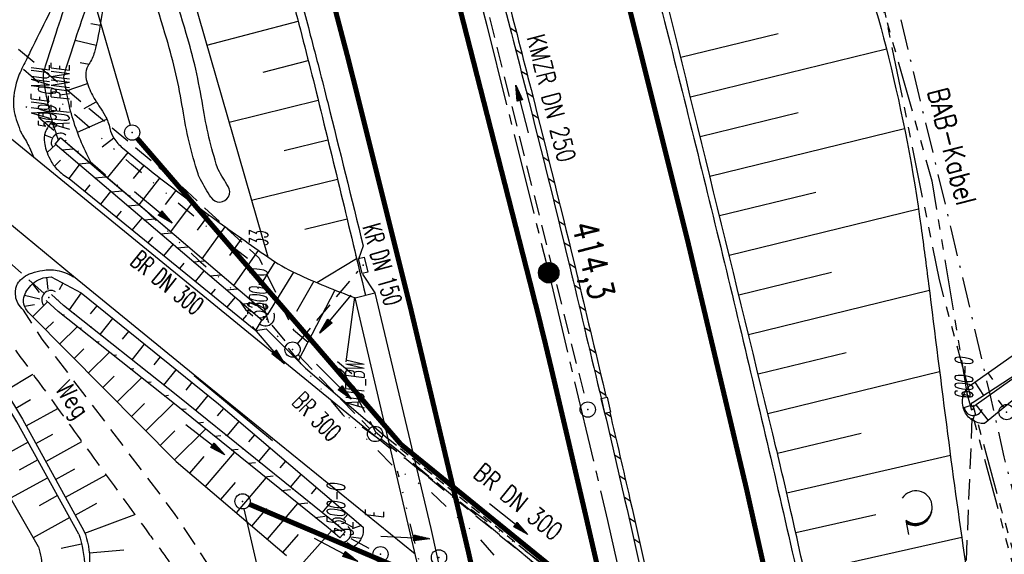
# Model space of a CAD drawing. Extents: x 447426 to 448116, y 440349 to 441552.
# Tile 62 of 96: x 447726 to 447822, y 441038 to 441090. Entities that reach past the tile are written whole.
import ezdxf
from ezdxf.enums import TextEntityAlignment as Align

# ---------------------------------------------------------------- set-up
doc = ezdxf.new("R2010")
doc.units = 0
doc.header["$LTSCALE"] = 2
doc.header["$MEASUREMENT"] = 0
for name, pattern in [('ACHSE', [5.5, 4, -0.5, 0.5, -0.5]), ('AUSGEZOGEN', [0]), ('BAB-FM2', [2.6, 1.5, -0.5, 0.1, -0.5]), ('GESTRICH-X2', [1.5, 1, -0.5]), ('GESTRICHELT', [0.75, 0.5, -0.25]), ('GETRENNTX3', [3.25, 1, -0.75, 0, -0.75, 0, -0.75]), ('PHANTOMX2', [5, 2.5, -0.5, 0.5, -0.5, 0.5, -0.5])]:
    doc.linetypes.add(name, pattern=pattern)
doc.layers.get('0').update_dxf_attribs({"linetype": 'AUSGEZOGEN'})
for name, color, linetype in [('208-GRENZL-BAB', 7, 'AUSGEZOGEN'), ('208-GRENZP-BAB', 7, 'AUSGEZOGEN'), ('ACHSETOP', 250, 'ACHSE'), ('ANMERKUNG', 7, 'CONTINUOUS'), ('BAB_FM', 5, 'BAB-FM2'), ('BAUWOTOP', 250, 'AUSGEZOGEN'), ('BAUWUTOP', 250, 'GESTRICHELT'), ('BOESCHG', 250, 'AUSGEZOGEN'), ('DB-Andere_Planer', 15, 'CONTINUOUS'), ('DURCHL', 200, 'GESTRICH-X2'), ('FBRTOP', 250, 'AUSGEZOGEN'), ('GRABEN', 250, 'AUSGEZOGEN'), ('HEKT_B', 250, 'CONTINUOUS'), ('KANAL', 7, 'GESTRICH-X2'), ('Lichtwellenleiter COLT', 46, 'PHANTOMX2'), ('Lichtwellenleiter GLH', 46, 'PHANTOMX2'), ('MULDE', 250, 'AUSGEZOGEN'), ('PFEIL', 7, 'CONTINUOUS'), ('PFEILTOP', 200, 'AUSGEZOGEN'), ('Rinne', 200, 'CONTINUOUS'), ('SCHLITZRINNE', 200, 'AUSGEZOGEN'), ('SCHSYMBOL', 200, 'AUSGEZOGEN'), ('STRASSE', 250, 'AUSGEZOGEN'), ('STROMLTG', 4, 'AUSGEZOGEN'), ('TELEKOM', 4, 'GETRENNTX3'), ('TEXTO', 4, 'CONTINUOUS'), ('WALD', 8, 'AUSGEZOGEN'), ('WEG', 250, 'GESTRICH-X2')]:
    doc.layers.add(name, color=color, linetype=linetype)
doc.styles.add('ROMANS', font='romans.shx', dxfattribs={"width": 0.8})

# ---------------------------------------------------------------- blocks, each defined once
blk = doc.blocks.new('DL')
at = {"color": 0}
blk.add_arc((-0.311, 0.025), 0.91, 282.5363, 77.4637, dxfattribs=at)
blk.add_point((0.597, 0.003), dxfattribs=at)
blk = doc.blocks.new('*X15')
at = {"color": 0}
for p, q in [((212.234, 257.394), (213.242, 258.402)), ((212.236, 257.466), (213.169, 258.4)), ((212.237, 257.326), (213.31, 258.399)), ((212.244, 257.262), (213.373, 258.392)), ((212.244, 257.545), (213.09, 258.391)), ((212.254, 257.202), (213.434, 258.381)), ((212.261, 257.633), (213.003, 258.375)), ((212.268, 257.145), (213.491, 258.368)), ((212.284, 257.09), (213.545, 258.351)), ((212.29, 257.732), (212.903, 258.346)), ((212.303, 257.038), (213.597, 258.333)), ((212.324, 256.988), (213.647, 258.312)), ((212.343, 257.856), (212.779, 258.293)), ((212.347, 256.941), (213.694, 258.288)), ((212.372, 256.895), (213.74, 258.263)), ((212.399, 256.852), (213.783, 258.236)), ((212.428, 256.81), (213.825, 258.207)), ((212.459, 256.77), (213.865, 258.176)), ((212.492, 256.732), (213.903, 258.143)), ((212.526, 256.696), (213.939, 258.109)), ((212.563, 256.662), (213.974, 258.073)), ((212.601, 256.629), (214.006, 258.035)), ((212.64, 256.598), (214.037, 257.995)), ((212.682, 256.569), (214.066, 257.953)), ((212.726, 256.542), (214.093, 257.91)), ((212.771, 256.517), (214.119, 257.864)), ((212.819, 256.493), (214.142, 257.817)), ((212.868, 256.472), (214.163, 257.767)), ((212.92, 256.454), (214.182, 257.715)), ((212.975, 256.437), (214.198, 257.661)), ((213.032, 256.424), (214.211, 257.603)), ((213.092, 256.414), (214.222, 257.543)), ((213.156, 256.407), (214.229, 257.479)), ((213.224, 256.404), (214.232, 257.412)), ((213.296, 256.406), (214.23, 257.339)), ((213.375, 256.414), (214.222, 257.26)), ((213.463, 256.43), (214.205, 257.173)), ((213.563, 256.46), (214.176, 257.073)), ((213.686, 256.512), (214.123, 256.949))]:
    blk.add_line(p, q, dxfattribs=at)
blk = doc.blocks.new('SRMAST2')
at = {"color": 0}
blk.add_circle((0, 0), 0.999, dxfattribs=at)
blk.add_point((0, 0), dxfattribs=at)
blk.add_blockref('*X15', (-213.233, -257.403))
blk = doc.blocks.new('30')
at = {"color": 0}
for p, q in [((-0.75, -0.29), (-0.75, 0.293)), ((-0.75, 0.293), (0.753, 0.293)), ((0.753, 0.293), (0.753, -0.29)), ((0.753, -0.29), (-0.75, -0.29))]:
    blk.add_line(p, q, dxfattribs=at)
blk.add_point((0, 0), dxfattribs=at)
blk = doc.blocks.new('42')
at = {"color": 0}
blk.add_arc((-0.025, -0.311), 0.91, 12.5363, 167.4637, dxfattribs=at)
blk.add_point((0, 0), dxfattribs=at)
blk = doc.blocks.new('GST')
at = {"color": 0}
blk.add_circle((0, 0), 0.75, dxfattribs=at)
blk.add_point((0, 0), dxfattribs=at)
blk = doc.blocks.new('10')
blk.add_blockref('GST', (0, 0))
blk = doc.blocks.new('40')
at = {"color": 0}
blk.add_arc((0.025, 0.311), 0.91, 192.5363, 347.4637, dxfattribs=at)
blk.add_point((0, 0), dxfattribs=at)
blk = doc.blocks.new('PFEIL2')
at = {"color": 0}
for p, q in [((0.88, 0.002), (-2.401, -0.012)), ((0.881, -0.271), (0.879, 0.276)), ((0.879, 0.276), (2.429, 0.009)), ((0.911, 0.27), (0.879, 0.265)), ((0.965, 0.261), (0.879, 0.246)), ((1.019, 0.252), (0.879, 0.228)), ((1.073, 0.242), (0.879, 0.209)), ((1.127, 0.233), (0.879, 0.191)), ((1.181, 0.224), (0.879, 0.172)), ((1.235, 0.214), (0.879, 0.154)), ((1.289, 0.205), (0.879, 0.135)), ((1.343, 0.196), (0.879, 0.117)), ((1.397, 0.187), (0.879, 0.098)), ((1.451, 0.177), (0.879, 0.08)), ((1.505, 0.168), (0.879, 0.061)), ((1.559, 0.159), (0.88, 0.043)), ((1.613, 0.149), (0.88, 0.024)), ((1.668, 0.14), (0.88, 0.006)), ((1.722, 0.131), (0.88, -0.013)), ((1.776, 0.121), (0.88, -0.031)), ((1.83, 0.112), (0.88, -0.05)), ((1.884, 0.103), (0.88, -0.068)), ((1.938, 0.094), (0.88, -0.087)), ((1.992, 0.084), (0.88, -0.105)), ((2.046, 0.075), (0.88, -0.124)), ((2.1, 0.066), (0.88, -0.142)), ((2.154, 0.056), (0.88, -0.161)), ((2.208, 0.047), (0.88, -0.179)), ((2.262, 0.038), (0.881, -0.198)), ((2.316, 0.029), (0.881, -0.216)), ((2.37, 0.019), (0.881, -0.235)), ((2.424, 0.01), (0.881, -0.253)), ((2.429, 0.009), (0.881, -0.271))]:
    blk.add_line(p, q, dxfattribs=at)
blk = doc.blocks.new('LW')
at = {"color": 0}
blk.add_line((1.183, 0.003), (2.575, 0.003), dxfattribs=at)
for centre, radius, start, end in [((0.065, 1.189), 1.6, 312.72017, 226.72491), ((0.169, 1.08), 1.681, 321.19916, 68.98443), ((0.083, 1.129), 1.668, 319.29157, 65.21007)]:
    blk.add_arc(centre, radius, start, end, dxfattribs=at)

msp = doc.modelspace()

# ---------------------------------------------------------------- hatches: boundary and pattern name
at = {"layer": 'PFEILTOP'}
h = msp.add_hatch(dxfattribs=at)
h.set_pattern_fill('_USER', color=256, scale=1.5, angle=45, style=0, pattern_type=0)
h.set_pattern_definition([(4.578, (447737.4834, 441071.9533), (-0.11972, 1.49521), [])])
edge = h.paths.add_edge_path()
edge.add_line((447749.584, 441060.596), (447740.409, 441068.411))
edge.add_line((447740.409, 441068.411), (447729.245, 441077.918))
edge.add_line((447729.245, 441077.918), (447729.763, 441078.528))
edge.add_line((447729.763, 441078.528), (447732.893, 441075.862))
edge.add_line((447732.893, 441075.862), (447740.927, 441069.021))
edge.add_arc((447740.668, 441068.716), 0.4, 49.573, 49.58309, ccw=False)
edge.add_line((447740.927, 441069.02), (447750.102, 441061.204))
edge.add_line((447750.102, 441061.204), (447749.584, 441060.596))
h = msp.add_hatch(dxfattribs=at)
h.set_pattern_fill('_USER', color=256, scale=1.5, angle=45, style=0, pattern_type=0)
h.set_pattern_definition([(6.3183, (447736.0717, 441057.3129), (-0.16508, 1.49089), [])])
edge = h.paths.add_edge_path()
edge.add_line((447757.216, 441039.257), (447756.049, 441040.241))
edge.add_line((447756.049, 441040.241), (447740.794, 441052.546))
edge.add_line((447740.794, 441052.546), (447729.543, 441061.471))
edge.add_line((447729.543, 441061.471), (447728.349, 441062.566))
edge.add_line((447757.732, 441039.869), (447756.559, 441040.859))
edge.add_line((447756.559, 441040.859), (447741.294, 441053.17))
edge.add_line((447741.294, 441053.17), (447730.063, 441062.079))
edge.add_line((447730.063, 441062.079), (447728.891, 441063.156))
edge.add_line((447757.216, 441039.257), (447757.732, 441039.869))

# ---------------------------------------------------------------- linework, layer by layer
at = {"layer": '208-GRENZL-BAB', "flags": 128}
for points in [[(447714.159, 441157.03), (447736.6, 441079.77)], [(447776.612, 440917.071), (447747.818, 441042.12)]]:
    msp.add_lwpolyline(points, dxfattribs=at)
at = {"layer": '208-GRENZL-BAB', "const_width": 0.5, "flags": 128}
for points in [[(447737.3, 441078.483), (447763.213, 441048.428)], [(447809.552, 441010.769), (447763.213, 441048.428)], [(447748.34, 441042.557), (447765.728, 441035.17)]]:
    msp.add_lwpolyline(points, dxfattribs=at)
at = {"layer": 'ACHSETOP'}
msp.add_lwpolyline([(447712.307, 441280.452), (447720.757, 441256.924), (447728.915, 441233.292), (447736.778, 441209.561), (447744.346, 441185.734), (447751.617, 441161.815), (447758.59, 441137.808), (447765.265, 441113.715), (447771.64, 441089.542), (447777.713, 441065.291), (447783.485, 441040.967), (447788.955, 441016.572), (447794.121, 440992.112), (447798.982, 440967.589), (447803.539, 440943.008), (447807.789, 440918.373), (447810.001, 440904.772), (447811.764, 440893.69), (447815.693, 440869.001), (447819.621, 440844.312)], dxfattribs=at)
at = {"layer": 'BAB_FM', "flags": 128}
msp.add_lwpolyline([(447730.352, 441308.6), (447748.528, 441261.727), (447769.739, 441212.717), (447772.85, 441205.312), (447789.544, 441168.65), (447798.572, 441147.478), (447801.986, 441132.863), (447817.215, 441069.618), (447821.101, 441053.066), (447822.416, 441047.212), (447838.278, 440985.497), (447840.618, 440973.727), (447841.446, 440971.274), (447846.499, 440920.703), (447851.892, 440870.118), (447856.667, 440820.25), (447861.64, 440770.414), (447867.403, 440720.703), (447868.826, 440710.985), (447874.647, 440671.227), (447882.879, 440621.907), (447892, 440572.729), (447901.318, 440523.582), (447909.441, 440481.333), (447910.341, 440474.312)], dxfattribs=at)
at = {"layer": 'BAUWOTOP'}
for p, q in [((447758.719, 441062.829), (447760.642, 441063.301)), ((447767.541, 441025.048), (447758.719, 441062.829)), ((447760.642, 441063.301), (447766.14, 441040.169)), ((447766.14, 441040.169), (447769.459, 441025.427))]:
    msp.add_line(p, q, dxfattribs=at)
at = {"layer": 'BAUWUTOP'}
msp.add_line((447761.988, 441048.979), (447809.754, 441010.091), dxfattribs=at)
at = {"layer": 'BOESCHG'}
for p, q in [((447732.745, 441089.751), (447733.675, 441089.59)), ((447744.149, 441087.63), (447753.104, 441089.987)), ((447753.102, 441089.986), (447753.104, 441089.987)), ((447731.215, 441088.119), (447733.274, 441087.631)), ((447800.263, 441088.746), (447790.687, 441086.402)), ((447810.882, 441087.226), (447791.638, 441082.517)), ((447731.688, 441085.91), (447732.572, 441085.774)), ((447749.669, 441084.987), (447754.105, 441086.114)), ((447754.034, 441086.391), (447754.035, 441086.391)), ((447754.034, 441086.391), (447754.035, 441086.391)), ((447754.104, 441086.114), (447754.105, 441086.114)), ((447730.338, 441083.156), (447732.419, 441083.861)), ((447732.09, 441081.423), (447733.285, 441082.064)), ((447746.32, 441080.074), (447755.075, 441082.233)), ((447755.004, 441082.511), (447755.006, 441082.511)), ((447755.004, 441082.511), (447755.006, 441082.511)), ((447755.073, 441082.233), (447755.075, 441082.233)), ((447731.432, 441079.085), (447734.326, 441080.36)), ((447802.202, 441080.983), (447792.588, 441078.631)), ((447812.652, 441079.42), (447793.539, 441074.746)), ((447728.207, 441078.808), (447728.892, 441078.558)), ((447735.01, 441078.491), (447733.868, 441077.607)), ((447751.725, 441077.296), (447756.029, 441078.349)), ((447755.96, 441078.627), (447755.961, 441078.627)), ((447755.96, 441078.627), (447755.961, 441078.627)), ((447756.028, 441078.349), (447756.029, 441078.349)), ((447728.452, 441077.105), (447729.305, 441077.867)), ((447729.185, 441075.733), (447729.757, 441076.334)), ((447734.376, 441074.6), (447736.419, 441077.085)), ((447730.615, 441074.53), (447731.635, 441075.883)), ((447736.95, 441074.551), (447737.971, 441075.825)), ((447737.483, 441071.953), (447739.539, 441074.583)), ((447748.522, 441072.41), (447756.977, 441074.463)), ((447756.907, 441074.74), (447756.909, 441074.741)), ((447756.907, 441074.74), (447756.909, 441074.741)), ((447756.975, 441074.462), (447756.977, 441074.463)), ((447732.166, 441073.268), (447732.686, 441073.907)), ((447740.081, 441071.995), (447741.123, 441073.361)), ((447733.718, 441072.006), (447734.728, 441073.249)), ((447803.939, 441073.171), (447794.489, 441070.86)), ((447740.595, 441069.303), (447742.72, 441072.158)), ((447814.03, 441071.518), (447795.438, 441066.975)), ((447735.27, 441070.744), (447735.761, 441071.348)), ((447736.822, 441069.482), (447737.775, 441070.655)), ((447743.241, 441069.475), (447744.331, 441070.972)), ((447753.77, 441069.576), (447757.917, 441070.575)), ((447757.849, 441070.853), (447757.85, 441070.853)), ((447757.849, 441070.853), (447757.85, 441070.853)), ((447757.916, 441070.575), (447757.917, 441070.575)), ((447743.698, 441066.66), (447745.953, 441069.802)), ((447738.373, 441068.221), (447738.836, 441068.789)), ((447746.409, 441066.994), (447747.58, 441068.64)), ((447739.925, 441066.959), (447740.821, 441068.06)), ((447746.78, 441064.035), (447749.212, 441067.484)), ((447754.929, 441064.322), (447758.85, 441066.685)), ((447758.782, 441066.963), (447758.784, 441066.964)), ((447758.848, 441066.685), (447758.85, 441066.685)), ((447741.477, 441065.697), (447741.91, 441066.23)), ((447749.669, 441064.469), (447750.86, 441066.351)), ((447728.409, 441064.845), (447728.538, 441063.63)), ((447743.029, 441064.436), (447743.866, 441065.466)), ((447752.641, 441065.355), (447750.089, 441061.189)), ((447752.604, 441065.374), (447752.604, 441065.374)), ((447805.484, 441065.311), (447796.388, 441063.089)), ((447727.022, 441064.198), (447727.676, 441063.362)), ((447729.985, 441064.272), (447729.653, 441063.606)), ((447744.581, 441063.174), (447744.985, 441063.671)), ((447754.643, 441064.446), (447752.962, 441061.478)), ((447754.422, 441064.541), (447754.423, 441064.543)), ((447756.266, 441063.766), (447756.266, 441063.767)), ((447726.252, 441063.103), (447727.735, 441062.724)), ((447731.809, 441063.301), (447730.628, 441061.631)), ((447746.133, 441061.912), (447746.912, 441062.871)), ((447756.717, 441063.586), (447753.126, 441056.642)), ((447758.643, 441062.904), (447757.8, 441056.533)), ((447758.131, 441063.043), (447758.131, 441063.045)), ((447815.092, 441063.539), (447797.337, 441059.203)), ((447726.24, 441061.995), (447727.234, 441062.157)), ((447727.048, 441060.994), (447728.504, 441062.424)), ((447732.729, 441061.257), (447733.366, 441062.045)), ((447733.66, 441059.226), (447734.922, 441060.789)), ((447747.684, 441060.651), (447748.06, 441061.112)), ((447728.309, 441059.718), (447729.075, 441060.476)), ((447729.716, 441058.297), (447731.419, 441059.982)), ((447748.945, 441059.627), (447749.557, 441060.618)), ((447735.852, 441058.758), (447736.477, 441059.532)), ((447736.794, 441056.74), (447738.033, 441058.275)), ((447731.123, 441056.875), (447732.06, 441057.803)), ((447732.53, 441055.454), (447734.576, 441057.478)), ((447738.975, 441056.258), (447739.589, 441057.019)), ((447806.94, 441057.43), (447798.286, 441055.318)), ((447724.35, 441053.701), (447727.055, 441055.338)), ((447733.937, 441054.032), (447735.046, 441055.13)), ((447735.344, 441052.611), (447737.732, 441054.975)), ((447739.927, 441054.254), (447741.145, 441055.762)), ((447816.103, 441055.548), (447799.234, 441051.432)), ((447821.318, 441054.812), (447820.854, 441055.474)), ((447742.097, 441053.758), (447742.701, 441054.506)), ((447819.544, 441054.554), (447820.398, 441053.253)), ((447743.05, 441051.754), (447744.257, 441053.249)), ((447818.481, 441053.357), (447819.111, 441053.162)), ((447725.386, 441051.99), (447726.811, 441052.852)), ((447736.751, 441051.19), (447738.031, 441052.456)), ((447738.159, 441049.768), (447740.888, 441052.47)), ((447818.423, 441052.036), (447819.202, 441052.278)), ((447819.662, 441052.312), (447820.868, 441050.774)), ((447821.838, 441052.778), (447822.417, 441052.04)), ((447726.396, 441050.264), (447729.501, 441051.974)), ((447745.185, 441051.254), (447745.802, 441051.979)), ((447819.387, 441050.779), (447819.534, 441051.331)), ((447746.125, 441049.274), (447747.325, 441050.682)), ((447727.36, 441048.512), (447729.024, 441049.428)), ((447739.566, 441048.347), (447741.01, 441049.777)), ((447740.973, 441046.926), (447744.021, 441049.943)), ((447748.265, 441048.701), (447748.847, 441049.385)), ((447808.402, 441049.512), (447800.178, 441047.545)), ((447726.595, 441048.67), (447722.873, 441046.62)), ((447728.325, 441046.76), (447731.872, 441048.713)), ((447742.482, 441045.614), (447743.888, 441047.265)), ((447744.004, 441044.317), (447746.852, 441047.659)), ((447749.24, 441046.762), (447750.37, 441048.088)), ((447817.164, 441047.34), (447801.091, 441043.65)), ((447727.56, 441046.918), (447725.715, 441045.902)), ((447751.345, 441046.149), (447751.892, 441046.792)), ((447729.29, 441045.008), (447731.174, 441046.046)), ((447730.255, 441043.256), (447734.244, 441045.453)), ((447752.354, 441044.25), (447753.415, 441045.495)), ((447728.525, 441045.166), (447724.868, 441043.152)), ((447745.526, 441043.02), (447746.968, 441044.712)), ((447747.048, 441041.722), (447749.967, 441045.147)), ((447729.49, 441043.414), (447727.678, 441042.416)), ((447754.424, 441043.596), (447754.937, 441044.198)), ((447731.22, 441041.504), (447733.325, 441042.664)), ((447750.093, 441039.128), (447753.081, 441042.635)), ((447755.469, 441041.737), (447756.46, 441042.901)), ((447732.156, 441039.739), (447737.075, 441041.564)), ((447748.571, 441040.425), (447750.047, 441042.158)), ((447757.5, 441041.038), (447757.983, 441041.604)), ((447809.842, 441041.526), (447801.975, 441039.749)), ((447730.679, 441041.253), (447727.096, 441039.28)), ((447759.32, 441040.464), (447758.426, 441040.145)), ((447731.419, 441039.911), (447731.419, 441039.91)), ((447751.615, 441037.831), (447753.127, 441039.605)), ((447753.38, 441036.601), (447756.39, 441039.954)), ((447731.836, 441038.656), (447729.833, 441038.23)), ((447758.523, 441038.391), (447757.927, 441038.791)), ((447759.309, 441039.212), (447758.298, 441039.318)), ((447818.269, 441039.31), (447802.854, 441035.847)), ((447732.597, 441037.795), (447735.983, 441038.102))]:
    msp.add_line(p, q, dxfattribs=at)
for points in [[(447805.833, 441022.469, 0.00144), (447801.359, 441042.478, 0.004105), (447799.712, 441049.477, 0.000262), (447787.32, 441100.151, 0.0033), (447786.306, 441104.173, 0.004559), (447779.689, 441128.781, 0.002503), (447773.072, 441152.074, 0.002293)], [(447742.136, 441130.75, -0.000547), (447743.505, 441125.819, -0.001951), (447743.937, 441124.232, -0.000096), (447752.597, 441091.893, -0.004821), (447754.876, 441083.034, -0.002301), (447759.71, 441063.072)], [(447733.716, 441099.154, -0.012921), (447733.972, 441097.784, -0.029089), (447734.035, 441097.167, -0.008853), (447734.089, 441095.031, -0.01078), (447734.064, 441093.276, -0.028833), (447733.78, 441090.241, -0.025958), (447733.098, 441086.926, -0.089066), (447732.558, 441085.756, 0.132356), (447732.26, 441084.932, 0.096916), (447732.357, 441084.047, 0.05159), (447733.013, 441082.521, 0.027209), (447733.615, 441081.569, -0.029766), (447734.16, 441080.695, -0.074782), (447734.615, 441079.448, 0.096278), (447735.01, 441078.491, 0.073689)], [(447728.957, 441080.172, 0.096486), (447728.279, 441079.053, 0.129212), (447728.185, 441078.073, 0.041738), (447728.37, 441077.333, 0.032414), (447728.746, 441076.427, 0.080139), (447729.464, 441075.417, 0.068279), (447730.615, 441074.53)], [(447735.01, 441078.491, 0.073689), (447735.853, 441077.551, 0.011908), (447741.953, 441072.731, 0.00508), (447745.051, 441070.45, 0.00314), (447750.121, 441066.843, 0.04384), (447752.938, 441065.214, 0.022782), (447758.719, 441062.829)], [(447726.903, 441061.14, -0.132792), (447726.24, 441061.995, -0.164386), (447726.179, 441062.874, -0.077854), (447726.465, 441063.53, -0.063968), (447727.022, 441064.198, -0.098433), (447727.831, 441064.696, -0.090295), (447728.849, 441064.877)], [(447731.579, 441039.619, -0.059963), (447732.155, 441036.419, -0.077272), (447731.913, 441033.901, -0.029071), (447731.047, 441031.182, -0.051833), (447730.321, 441029.752, -0.077071), (447728.297, 441027.478, -0.07451), (447725.599, 441025.858, -0.039704), (447722.622, 441024.895, -0.033558), (447718.973, 441024.283, -0.026696), (447716.413, 441024.166, -0.040895), (447714.746, 441024.315, -0.109786), (447712.523, 441025.228, -0.081887), (447710.227, 441027.463, -0.042524), (447709.112, 441029.28, -0.020055), (447707.249, 441033.391, -0.042456), (447704.583, 441041.996, -0.081561), (447704.334, 441046.701, -0.046452), (447704.806, 441048.997, -0.038341), (447705.838, 441051.64, -0.058329), (447706.688, 441052.979, -0.04101), (447708.246, 441054.606)], [(447820.512, 441050.483, -0.150141), (447819.312, 441050.826, -0.150141), (447818.511, 441051.784, -0.168877), (447818.422, 441053.177, -0.168877), (447819.217, 441054.325)], [(447727.604, 441038.398, -0.059963), (447728.004, 441036.176, -0.077272), (447727.884, 441034.93, -0.029071), (447727.165, 441032.671, -0.051833), (447726.828, 441032.008, -0.077071), (447725.651, 441030.687, -0.07451), (447724.01, 441029.701, -0.039704), (447721.66, 441028.941, -0.033558), (447718.561, 441028.421, -0.026696), (447716.445, 441028.324, -0.040895), (447715.454, 441028.413, -0.109786), (447714.9, 441028.64, -0.081887), (447713.573, 441029.931, -0.042524), (447712.828, 441031.146, -0.020055), (447711.102, 441034.954, -0.042456), (447708.645, 441042.885, -0.081561), (447708.467, 441046.245, -0.046452), (447708.784, 441047.785, -0.038341), (447709.584, 441049.835, -0.058329), (447709.916, 441050.358, -0.013068), (447710.242, 441050.739, -0.04101)], [(447759.484, 441040.324, -0.075707), (447759.481, 441039.755, -0.075707), (447759.309, 441039.212, -0.076467), (447758.979, 441038.741, -0.076467), (447758.523, 441038.391)]]:
    msp.add_lwpolyline(points, format="xyb", dxfattribs=at)
for points in [[(447727.13, 441151.099), (447726.853, 441149.963), (447731.733, 441133.122), (447736.941, 441112.195), (447741.656, 441096.306), (447750.121, 441066.843)], [(447730.615, 441074.53), (447748.945, 441059.627)], [(447728.849, 441064.877), (447731.809, 441063.301)], [(447819.217, 441054.325), (447825.787, 441058.931), (447833.693, 441064.522)], [(447731.809, 441063.301), (447745.286, 441052.417), (447759.484, 441040.324)], [(447835.641, 441062.876), (447827.592, 441056.272), (447820.512, 441050.483)], [(447726.903, 441061.14), (447741.137, 441046.761), (447751.964, 441037.535)], [(447727.604, 441038.398), (447721.784, 441048.511), (447714.821, 441060.009)], [(447748.945, 441059.627), (447749.981, 441059.795), (447753.843, 441055.923), (447761.953, 441048.977)]]:
    msp.add_lwpolyline(points, dxfattribs=at)
at = {"layer": 'BOESCHG', "flags": 128}
for points in [[(447789.955, 441141.654, 0.000313), (447790.641, 441139.861, 0.001636), (447790.773, 441139.519, 0.010062), (447799.779, 441117.767, -0.013365), (447806.452, 441101.345, -0.029103), (447811.081, 441086.437, -0.02669), (447814.286, 441069.722, -0.002913), (447815.01, 441064.193, 0.001094), (447816.885, 441049.47, 0.004343), (447818.758, 441035.935, 0.002903), (447821.853, 441015.732)], [(447718.872, 441062.753), (447726.042, 441050.907), (447732.071, 441039.96, -0.209279), (447731.913, 441033.901)]]:
    msp.add_lwpolyline(points, format="xyb", dxfattribs=at)
for points in [[(447731.579, 441039.619), (447725.499, 441050.658), (447718.386, 441062.402)], [(447758.523, 441038.391), (447765.305, 441034.623)]]:
    msp.add_lwpolyline(points, dxfattribs=at)
at = {"layer": 'BOESCHG'}
msp.add_arc((447819.385, 441052.358), 0.2, 118.1727, 297.42855, dxfattribs=at)
at = {"layer": 'DB-Andere_Planer', "linetype": 'Continuous'}
for p, q in [((447758.374, 441055.37), (447756.971, 441056.531)), ((447742.891, 441055.202), (447750.595, 441048.826))]:
    msp.add_line(p, q, dxfattribs=at)
at = {"layer": 'DURCHL'}
for p, q in [((447728.17, 441063.257), (447722.901, 441067.928)), ((447753.031, 441058.313), (447759, 441065.438)), ((447750.531, 441060.156), (447752.063, 441058.313)), ((447817.375, 441004.063), (447819.313, 441051.125)), ((447758.281, 441039.188), (447760.531, 441038))]:
    msp.add_line(p, q, dxfattribs=at)
at = {"layer": 'FBRTOP'}
for p, q in [((447759.495, 441067.922), (447759.04, 441066.635)), ((447759.44, 441065.156), (447760.653, 441063.308))]:
    msp.add_line(p, q, dxfattribs=at)
at = {"layer": 'FBRTOP', "const_width": 0.5}
for points in [[(447725.454, 441285.266), (447733.962, 441261.574), (447742.177, 441237.778), (447750.095, 441213.882), (447757.715, 441189.889), (447765.037, 441165.804), (447772.059, 441141.63), (447778.78, 441117.369), (447785.199, 441093.028), (447791.315, 441068.608), (447797.127, 441044.115), (447802.635, 441019.55), (447807.837, 440994.92), (447812.732, 440970.226), (447817.32, 440945.474), (447821.597, 440920.687), (447823.823, 440906.995), (447825.59, 440895.89), (447829.519, 440871.201), (447833.447, 440846.512), (447841.305, 440797.133)], [(447699.16, 441275.638), (447707.552, 441252.274), (447715.653, 441228.806), (447723.461, 441205.24), (447730.977, 441181.579), (447738.197, 441157.826), (447745.121, 441133.986), (447751.75, 441110.061), (447758.081, 441086.056), (447764.111, 441061.974), (447769.843, 441037.819), (447775.275, 441013.594), (447780.405, 440989.304), (447785.232, 440964.952), (447789.758, 440940.542), (447793.981, 440916.059), (447796.179, 440902.549), (447797.938, 440891.49), (447801.867, 440866.801), (447805.795, 440842.112)]]:
    msp.add_lwpolyline(points, dxfattribs=at)
at = {"layer": 'FBRTOP'}
for points in [[(447732.564, 441274.458, -0.001549), (447736.792, 441262.571, -0.00155), (447740.949, 441250.649, -0.001555), (447745.019, 441238.739, -0.001556), (447749.015, 441226.804, -0.001552), (447752.948, 441214.808, -0.001551), (447756.805, 441202.795, -0.001553), (447760.58, 441190.779, -0.001556), (447764.284, 441178.731, -0.001556), (447767.913, 441166.658, -0.001552), (447771.466, 441154.566, -0.001551), (447774.945, 441142.449, -0.00155), (447778.346, 441130.319, -0.001548), (447781.676, 441118.152, -0.001557), (447784.933, 441105.955, -0.001561), (447788.105, 441093.775, -0.001558), (447791.2, 441081.575, -0.001553), (447794.229, 441069.319, -0.001544), (447797.181, 441057.048, -0.001548), (447800.05, 441044.789, -0.001554), (447802.844, 441032.508, -0.003392), (447804.094, 441026.818, -0.001557)], [(447742.635, 441131.648, -0.000728), (447745.377, 441121.974, -0.001732), (447747.994, 441112.563, -0.002521), (447748.139, 441112.025, -0.000058), (447754.305, 441088.617, -0.002936), (447756.008, 441081.991, -0.001385), (447759.495, 441067.922)]]:
    msp.add_lwpolyline(points, format="xyb", dxfattribs=at)
at = {"layer": 'FBRTOP', "const_width": 0.5, "flags": 128}
msp.add_lwpolyline([(447723.719, 441242.569, -0.001756), (447731.02, 441220.901, -0.004345), (447733.863, 441212.109, -0.000176), (447748.041, 441166.875, -0.002653), (447748.966, 441163.865, -0.003786), (447755.816, 441140.502, -0.003621), (447762.615, 441115.973, -0.002929), (447763.557, 441112.393, -0.000215), (447776.062, 441063.623, -0.004583), (447778.026, 441055.647, -0.001718), (447782.997, 441034.3)], format="xyb", dxfattribs=at)
at = {"layer": 'GRABEN', "flags": 128}
for points in [[(447819.291, 441052.534), (447826.923, 441057.488), (447835.281, 441063.721)], [(447819.477, 441052.18), (447826.923, 441057.488)]]:
    msp.add_lwpolyline(points, dxfattribs=at)
at = {"layer": 'KANAL'}
for p, q in [((447768.969, 441101.969), (447781.375, 441052.594)), ((447753.031, 441058.313), (447759, 441065.438)), ((447750.531, 441060.156), (447752.063, 441058.313)), ((447753.094, 441057.219), (447760.125, 441050)), ((447817.375, 441004.063), (447819.313, 441051.125)), ((447761.25, 441049), (447782.531, 441031.719)), ((447758.281, 441039.188), (447760.531, 441038))]:
    msp.add_line(p, q, dxfattribs=at)
at = {"layer": 'Lichtwellenleiter COLT', "flags": 128}
msp.add_lwpolyline([(447672.398, 441511.088), (447673.43, 441498.26), (447664.89, 441495.23), (447661.03, 441486.35), (447675.09, 441449.74), (447687.91, 441416.57), (447692.3, 441403.5), (447701.96, 441375.5), (447703.056, 441372.658), (447718.41, 441332.85), (447728.05, 441307.18), (447736.09, 441285.14), (447740.65, 441276.91), (447753.75, 441244.43), (447764.24, 441219.89), (447774.47, 441199.29), (447789.49, 441160.18), (447798.32, 441127.46), (447806.2, 441106.56), (447815.35, 441074.31), (447818.77, 441053.48), (447825.14, 441029.71), (447828.252, 441021.265), (447828.982, 441014.775), (447829.867, 441008.425), (447830.38, 441002.496), (447838.247, 440955.2), (447838.58, 440951.774), (447845, 440911.255), (447854.583, 440818.874), (447861.282, 440760.31), (447870.239, 440698.105), (447870.239, 440698.105), (447874.647, 440671.227), (447882.743, 440621.816), (447893.243, 440559.754), (447906.646, 440487.423), (447909.386, 440471.151), (447912.721, 440453.218), (447917.044, 440405.942), (447917.713, 440402.233)], dxfattribs=at)
at = {"layer": 'Lichtwellenleiter GLH', "flags": 128}
msp.add_lwpolyline([(447665.148, 441509.221), (447661.429, 441483.757), (447662.612, 441481.552), (447669.396, 441464.067), (447675.656, 441448.302), (447681.09, 441434.845), (447685.339, 441422.75), (447689.146, 441411.07), (447689.921, 441408.693), (447693.538, 441400.577), (447697.253, 441388.481), (447698.59, 441384.754), (447711.275, 441353.274), (447728.897, 441302.547), (447734.682, 441288.069), (447738.281, 441281.653), (447743.226, 441270.195), (447752.442, 441247.185), (447755.045, 441240.989), (447757.176, 441236.168), (447760.591, 441228.595), (447762.808, 441223.609), (447774.348, 441197.215), (447782.502, 441178.098), (447788.775, 441160.459), (447801.784, 441118.524), (447810.449, 441092.229), (447816.047, 441064.587), (447822.186, 441041.939), (447828.059, 441021.017), (447828.673, 441016.4), (447828.84, 441014.561), (447829.867, 441008.425), (447830.268, 441002.53), (447841.497, 440933.932), (447845.008, 440908.475), (447846.425, 440896.173), (447854.21, 440826.68), (447856.103, 440804.839), (447861.282, 440760.31), (447866.457, 440719.821), (447871.236, 440688.183), (447875.367, 440660.321), (447880.412, 440631.063), (447880.412, 440631.063), (447886.147, 440597.164), (447886.147, 440597.164), (447893.661, 440558.322), (447900.67, 440519.923), (447907.3, 440482.7), (447909.23, 440471.062), (447912.703, 440452.29), (447914.997, 440432.623), (447915.788, 440423.489), (447918.025, 440402.313)], dxfattribs=at)
at = {"layer": 'MULDE'}
for points in [[(447744.537, 441072.7, -0.01044), (447743.517, 441074.428, -0.051822), (447743.277, 441074.982, -0.036551), (447741.77, 441081.362, 0.032746), (447740.207, 441088.208, 0.002171), (447737.304, 441097.787, -0.003554), (447735.541, 441103.662, -0.002235), (447733.018, 441112.44, 0.003123), (447731.207, 441118.698, 0.005271), (447729.27, 441124.994, 0.004473), (447726.841, 441132.375, 0.008869), (447725.533, 441136.018, -0.005681), (447723.428, 441141.767, -0.010118), (447722.247, 441145.337, -0.009601), (447721.154, 441149.14, -0.050006), (447720.813, 441151.238, -0.043469), (447720.875, 441153.626, -0.040258), (447720.961, 441154.061, -0.036412)], [(447746.237, 441073.752, -0.01044), (447745.26, 441075.408, -0.051822), (447745.185, 441075.582, -0.036551), (447743.744, 441081.679, 0.032746), (447742.123, 441088.78, 0.002171), (447739.216, 441098.375, -0.003554), (447737.461, 441104.224, -0.002235), (447734.943, 441112.984, 0.003123), (447733.125, 441119.266, 0.005271), (447731.175, 441125.603, 0.004473), (447728.735, 441133.017, 0.008869), (447727.403, 441136.727, -0.005681), (447725.314, 441142.433, -0.010118), (447724.159, 441145.926, -0.009601), (447723.086, 441149.656, -0.050006), (447722.81, 441151.36, -0.043469), (447722.863, 441153.4, -0.049397), (447722.894, 441153.546, -0.036412)], [(447732.893, 441075.862, -0.045289), (447731.003, 441080.316, -0.022655), (447730.699, 441081.434, -0.012217), (447730.087, 441084.517, -0.017378), (447730.219, 441084.995, -0.002995), (447731.234, 441088.177, -0.008342), (447732.477, 441091.79, 0.017679), (447733.059, 441093.588, 0.059524), (447733.209, 441094.529, 0.012374), (447733.261, 441098.008, 0.025895), (447733.201, 441098.973, 0.014177), (447732.971, 441100.59, 0.014177)], [(447729.584, 441078.317, -0.012773), (447729.099, 441079.704, -0.022655), (447728.747, 441080.998, -0.012239), (447728.116, 441084.182, -0.101301), (447728.14, 441084.972, -0.017573), (447728.31, 441085.591, -0.002995), (447729.332, 441088.797, -0.008342), (447730.597, 441092.472, 0.017679), (447731.135, 441094.136, 0.059524), (447731.211, 441094.608, 0.012374), (447731.261, 441097.988, 0.025895), (447731.214, 441098.747, 0.014177), (447730.999, 441100.252, 0.014177)]]:
    msp.add_lwpolyline(points, format="xyb", dxfattribs=at)
msp.add_arc((447745.387, 441073.226), 1, 211.73977, 31.73977, dxfattribs=at)
at = {"layer": 'Rinne', "flags": 128}
for points in [[(447729.245, 441077.918), (447729.763, 441078.528)], [(447749.584, 441060.596), (447750.102, 441061.204)], [(447757.216, 441039.257), (447757.732, 441039.869)]]:
    msp.add_lwpolyline(points, dxfattribs=at)
at = {"layer": 'Rinne'}
for points in [[(447750.102, 441061.204), (447740.927, 441069.02, 0.000044), (447740.927, 441069.021), (447729.763, 441078.528)], [(447750.102, 441061.204), (447740.927, 441069.02, 0.000044), (447740.927, 441069.021), (447732.893, 441075.862)]]:
    msp.add_lwpolyline(points, format="xyb", dxfattribs=at)
for points in [[(447732.893, 441075.862), (447729.763, 441078.528)], [(447749.584, 441060.596), (447740.409, 441068.411), (447729.245, 441077.918)], [(447757.732, 441039.869), (447756.559, 441040.859), (447741.294, 441053.17), (447730.063, 441062.079), (447728.891, 441063.156)], [(447757.216, 441039.257), (447756.049, 441040.241), (447740.794, 441052.546), (447729.543, 441061.471), (447728.349, 441062.566)]]:
    msp.add_lwpolyline(points, dxfattribs=at)
at = {"layer": 'SCHLITZRINNE'}
for p, q in [((447773.921, 441089.311), (447774.537, 441088.923)), ((447774.464, 441087.197), (447775.079, 441086.811)), ((447775.003, 441085.086), (447775.618, 441084.7)), ((447775.54, 441082.977), (447776.154, 441082.591)), ((447776.074, 441080.869), (447776.687, 441080.484)), ((447776.604, 441078.764), (447777.216, 441078.379)), ((447777.13, 441076.661), (447777.741, 441076.277)), ((447777.653, 441074.561), (447778.263, 441074.177)), ((447778.172, 441072.462), (447778.782, 441072.079)), ((447778.688, 441070.366), (447779.297, 441069.984)), ((447779.2, 441068.272), (447779.808, 441067.89)), ((447779.709, 441066.181), (447780.316, 441065.799)), ((447780.212, 441064.092), (447780.817, 441063.712)), ((447780.709, 441062.008), (447781.314, 441061.628)), ((447781.206, 441059.924), (447781.811, 441059.543)), ((447781.703, 441057.839), (447782.308, 441057.459)), ((447782.2, 441055.755), (447782.805, 441055.375)), ((447782.697, 441053.671), (447783.302, 441053.291)), ((447783.194, 441051.587), (447783.194, 441051.587)), ((447783.33, 441051.501), (447783.798, 441051.207)), ((447783.686, 441049.505), (447784.288, 441049.127)), ((447784.171, 441047.428), (447784.773, 441047.05)), ((447784.651, 441045.355), (447785.251, 441044.978)), ((447785.125, 441043.285), (447785.723, 441042.909)), ((447785.593, 441041.219), (447786.191, 441040.843)), ((447786.059, 441039.154), (447786.656, 441038.778))]:
    msp.add_line(p, q, dxfattribs=at)
at = {"layer": 'SCHLITZRINNE', "flags": 128}
msp.add_lwpolyline([(447634.144, 441473.275, 0.00001), (447641.336, 441457.003, 0.000017), (447645.437, 441447.725), (447653.962, 441428.441, -0.00021), (447659.217, 441416.54, -0.000185), (447665.157, 441403.059, -0.000892), (447665.825, 441401.534, -0.000138), (447670.14, 441391.628, -0.002137), (447678.112, 441373.098, -0.002233), (447685.586, 441355.296, -0.003057), (447692.735, 441337.752, -0.002736), (447700.493, 441318.063, -0.000329), (447703.172, 441311.141, -0.000855), (447704.196, 441308.475, -0.001627), (447706.531, 441302.308, -0.000795), (447711.245, 441289.67, -0.002189), (447714.987, 441279.452, -0.001287), (447721.234, 441262.022, -0.000547), (447730.252, 441236.098, -0.003942), (447737.662, 441213.75, -0.00058), (447740.267, 441205.649, -0.000836), (447742.056, 441200.03, -0.001593), (447748.376, 441179.842, -0.002312), (447752.622, 441165.9, -0.00116), (447754.551, 441159.405, -0.00096), (447756.847, 441151.55, -0.001951), (447761.738, 441134.451, -0.001979), (447766.425, 441117.563, -0.001008), (447768.189, 441111.056, -0.000825), (447770.316, 441103.096, -0.00267), (447775.5, 441083.135, -0.002924), (447780.03, 441064.855, -0.000747), (447780.115, 441064.499, -0.000021), (447783.069, 441052.11, -0.002667), (447785.205, 441042.931, -0.001737), (447788.362, 441028.804)], format="xyb", dxfattribs=at)
at = {"layer": 'SCHLITZRINNE'}
for points in [[(447771.001, 441102.465, -0.002568), (447775.985, 441083.258, -0.002924), (447780.516, 441064.972, -0.000747), (447780.602, 441064.615, -0.00002), (447783.359, 441053.052, -0.002667)], [(447783.707, 441051.59, -0.002482), (447785.693, 441043.041, -0.001737), (447788.85, 441028.911, -0.001737)]]:
    msp.add_lwpolyline(points, format="xyb", dxfattribs=at)
at = {"layer": 'SCHSYMBOL'}
msp.add_lwpolyline([(447783.22, 441051.475), (447782.874, 441052.937), (447783.441, 441053.071), (447783.787, 441051.609)], close=True, dxfattribs=at)
at = {"layer": 'STRASSE'}
for points in [[(447680.113, 441252.031, -0.000983), (447688.029, 441227.815, -0.002084), (447691.694, 441216.367, -0.000003), (447704.159, 441176.862, -0.000197), (447704.364, 441176.211, -0.0002), (447706.701, 441168.773, 0.000066), (447713.722, 441146.408, 0.004577), (447719.707, 441127.945, -0.005294), (447724.859, 441111.973, -0.035679), (447725.921, 441107.439, -0.030179), (447726.462, 441101.963, -0.068035), (447726.094, 441098.208, -0.055339), (447724.531, 441093.848, -0.051924), (447722.433, 441090.491, -0.099591), (447720.857, 441089.136, -0.032072), (447719.277, 441088.378, -0.045552), (447718.094, 441088.022, -0.024312), (447716.781, 441087.82, -0.026083), (447715.544, 441087.756, -0.0534), (447715.045, 441087.81, -0.028457), (447714.139, 441088.061)], [(447726.143, 441061.63, -0.091137), (447725.591, 441062.289, -0.107267), (447725.374, 441062.989, -0.046736), (447725.378, 441063.692, -0.083569), (447725.482, 441064.073, -0.091214), (447725.847, 441064.59, -0.069182), (447726.515, 441065.083, -0.053996), (447726.946, 441065.26, -0.0228), (447728.016, 441065.518, -0.098704), (447729.444, 441065.51, -0.081181), (447731.062, 441064.892)]]:
    msp.add_lwpolyline(points, format="xyb", dxfattribs=at)
at = {"layer": 'STRASSE', "flags": 128}
for points in [[(447729.65, 441101.844, -0.046978), (447730.234, 441098.127, -0.062381), (447730.057, 441095.294, -0.007185), (447729.492, 441092.527, -0.059246), (447729.379, 441092.202, -0.002675), (447728.547, 441090.513, 0.001283), (447726.802, 441086.998, 0.000737), (447726.452, 441086.286, 0.000345), (447725.71, 441084.767)], [(447725.71, 441084.767, 0.079458), (447725.164, 441082.352, 0.096889), (447725.427, 441080.333, 0.004863), (447725.792, 441079.275, 0.038364), (447725.85, 441079.145, 0.011521), (447726.052, 441078.792, -0.006468), (447726.417, 441078.166, -0.018947), (447726.726, 441077.569, -0.012696), (447727.13, 441076.651)]]:
    msp.add_lwpolyline(points, format="xyb", dxfattribs=at)
at = {"layer": 'STRASSE'}
for points in [[(447711.606, 441089.332), (447727.13, 441076.651), (447762.175, 441048.027)], [(447764.592, 441037.679), (447742.809, 441055.339), (447731.041, 441064.909), (447715.813, 441077.485), (447708.553, 441083.421)]]:
    msp.add_lwpolyline(points, dxfattribs=at)
at = {"layer": 'STROMLTG', "linetype": 'GESTRICH-X2', "flags": 128}
msp.add_lwpolyline([(447473.707, 441441.028), (447482.578, 441386.99), (447491.706, 441358.283), (447503.351, 441325.81), (447517.87, 441295.923), (447543.307, 441255.278), (447566.249, 441224.945), (447579.022, 441211.347), (447616.638, 441179.282), (447631.827, 441165.094), (447643.041, 441153.034), (447656.669, 441140.832), (447672.709, 441132.32), (447689.805, 441119.684), (447715.572, 441095.714), (447741.176, 441074.203), (447749.281, 441066.711), (447752.637, 441059.678), (447757.562, 441055.567), (447760.701, 441049.67), (447777.534, 441035.768), (447804.055, 441014.726), (447812.348, 441007.542), (447815.595, 441004.949), (447819.472, 441003.929), (447831.85, 440992.713), (447845.54, 440979.939), (447855.64, 440971.125), (447864.138, 440962.953), (447884.488, 440941.08), (447897.18, 440925.709), (447908.339, 440910.873), (447913.587, 440904.29), (447916.468, 440902.182), (447923.568, 440897.759), (447932.264, 440902.233), (447935.299, 440900.125), (447938.643, 440901.976), (447937.512, 440903.673), (447953.821, 440909.69), (447961.39, 440912.579), (447979.162, 440913.73), (447983.934, 440915.375), (448003.598, 440922.036), (448005.984, 440923.434), (448005.984, 440926.23)], dxfattribs=at)
at = {"layer": 'TELEKOM', "flags": 128}
for points in [[(447564.498, 441338.237), (447631.73, 441197.061), (447641.142, 441181.589), (447655.61, 441159.43), (447660.211, 441152.325), (447679.311, 441127.581), (447697.171, 441107.43), (447709.004, 441096.04), (447719.719, 441087.341), (447736.724, 441072.731), (447743.315, 441066.531), (447746.332, 441063.989), (447747.925, 441061.673), (447751.324, 441058.869), (447755.592, 441053.596), (447757.469, 441051.384), (447762.472, 441046.282), (447765.905, 441044), (447770.626, 441039.515), (447774.901, 441034.638), (447783.231, 441025.814), (447789.944, 441018.848), (447796.901, 441011.458), (447803.631, 441005.8), (447806.013, 441003.556), (447808.691, 441001.566), (447810.549, 441000.082)], [(447750.229, 441060.369), (447748.339, 441066.537), (447744.724, 441069.313), (447736.728, 441075.919), (447723.924, 441087.179), (447712.28, 441096.74), (447699.696, 441108.365), (447692.306, 441114.792), (447679.021, 441125.394), (447670.703, 441131.757), (447654.31, 441141.169), (447639.923, 441153.116), (447628.467, 441166.08), (447617.01, 441176.235), (447589.538, 441198.67), (447575.344, 441212.21)], [(447807.576, 441010.727), (447801.113, 441016.065), (447787.063, 441028.025), (447780.256, 441034.317), (447770.286, 441041.884), (447762.404, 441047.973), (447757.576, 441051.439)], [(447810.332, 441000.016), (447797.552, 441010.364), (447790.005, 441016.55), (447777.694, 441026.632), (447766.561, 441035.511), (447765.03, 441036.819), (447763.293, 441044.144), (447762.859, 441045.824)]]:
    msp.add_lwpolyline(points, dxfattribs=at)
at = {"layer": 'WEG', "flags": 128}
msp.add_lwpolyline([(447741.255, 441026.666), (447748.152, 441029.425), (447745.87, 441034.217), (447740.982, 441041.663), (447727.981, 441058.764), (447726.143, 441061.63)], dxfattribs=at)
msp.add_lwpolyline([(447723.579, 441060.121, 0.000058), (447729.477, 441052.008, 0.000077), (447733.882, 441045.951, 0.000059), (447738.524, 441039.572, -0.000162), (447740.228, 441037.23, -0.08558), (447741.148, 441035.362, -0.073805), (447741.484, 441032.976, -0.100754), (447741.017, 441030.767, -0.125823), (447739.903, 441029.331, -0.006866), (447739.335, 441028.902, -0.009824), (447738.928, 441028.615, -0.020383), (447736.675, 441027.224, -0.013933), (447733.249, 441025.419, -0.034863), (447732.049, 441024.93, -0.008897), (447727.205, 441023.433, -0.069478), (447723.384, 441022.882, -0.046961), (447717.709, 441023.391)], format="xyb", dxfattribs=at)

# ---------------------------------------------------------------- block references
at = {"layer": '208-GRENZP-BAB', "rotation": 284.4375024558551}
for p in [(447736.809, 441079.05), (447822.68, 441051.61), (447747.649, 441042.85)]:
    msp.add_blockref('GST', p, dxfattribs=at)
at = {"layer": 'HEKT_B'}
msp.add_blockref('SRMAST2', (447777.713, 441065.291), dxfattribs=at)
at = {"layer": 'PFEIL'}
for p, rotation in [((447775.093, 441081.34), 104.0903000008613), ((447756.792, 441061.238), 230.0463000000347), ((447750.178, 441058.19), 310.1844999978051), ((447756.606, 441054.622), 314.3740999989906), ((447773.762, 441041.117), 320.9406999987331), ((447763.611, 441039.29), 356.9300999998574), ((447756.836, 441038.083), 331.9883999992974)]:
    msp.add_blockref('PFEIL2', p, dxfattribs=dict(at, rotation=rotation))
at = {"layer": 'PFEILTOP'}
for p, rotation in [((447738.877, 441071.699), 319.8748863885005), ((447743.998, 441048.885), 322.1541084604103)]:
    msp.add_blockref('PFEIL2', p, dxfattribs=dict(at, rotation=rotation))
at = {"layer": 'SCHSYMBOL'}
for name, p, rotation in [('DL', (447729.581, 441078.319), 131.2713426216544), ('30', (447759.492, 441066.018), 283.8493999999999), ('40', (447728.62, 441062.861), 228.3197340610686), ('42', (447750.048, 441060.715), 214.484740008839), ('10', (447752.559, 441057.742), 283.6654), ('GST', (447781.554, 441051.86), 103.3077000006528), ('40', (447819.358, 441051.885), 353.1760363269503), ('10', (447760.662, 441049.46), 283.3789), ('42', (447757.631, 441039.555), 236.9633383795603), ('10', (447761.197, 441037.658), 283.0445999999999), ('10', (447766.94, 441037.35), 282.9988)]:
    msp.add_blockref(name, p, dxfattribs=dict(at, rotation=rotation))
at = {"layer": 'WALD', "rotation": 279.8189855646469}
msp.add_blockref('LW', (447812.59, 441042.147), dxfattribs=at)

# ---------------------------------------------------------------- texts
at = {"layer": 'ANMERKUNG', "style": 'ROMANS', "oblique": 7, "width": 0.5}
for s, p in [('AUF_MUL', (447728.684, 441080.43)), ('AUF_RINNE', (447730.647, 441079.34)), ('500-0', (447729.368, 441079.391)), ('33', (447750.121, 441067.843)), ('300-0', (447750.093, 441061.554)), ('32', (447749.981, 441060.795)), ('AUF_BW', (447759.594, 441051.998)), ('600-0', (447819.386, 441052.872)), ('500-0', (447757.722, 441040.499)), ('E', (447761.519, 441041.167)), ('32', (447758.523, 441039.391))]:
    msp.add_text(s, height=1.8, rotation=90, dxfattribs=at).set_placement(p)
at = {"layer": 'BAB_FM', "style": 'ROMANS', "width": 0.8}
msp.add_text('BAB-Kabel', height=2, rotation=284.26937, dxfattribs=at).set_placement((447814.899, 441083.127))
at = {"layer": 'HEKT_B', "style": 'ROMANS', "width": 0.8}
msp.add_text('414,3', height=2.5, rotation=283.705, dxfattribs=at).set_placement((447779.969, 441069.969))
at = {"layer": 'TEXTO', "style": 'ROMANS'}
for s, rotation, width, p in [('KMZR DN 250', 284.0903, 0.75, (447777.102, 441082.214)), ('KR DN 150', 285.61645, 0.6, (447760.51, 441065.872)), ('BR DN 300', 321.07907, 0.6, (447739.697, 441063.612)), ('BR 300', 314.3741, 0.6, (447754.302, 441050.54)), ('BR DN 300', 320.9407, 0.75, (447774.159, 441042.115))]:
    msp.add_text(s, height=1.8, rotation=rotation, dxfattribs=dict(at, width=width)).set_placement(p, align=Align.CENTER)
at = {"layer": 'WEG', "style": 'ROMANS', "width": 0.8}
msp.add_text('Weg', height=1.8, rotation=305.07162, dxfattribs=at).set_placement((447729.151, 441053.888))

doc.saveas('drawing.dxf')
